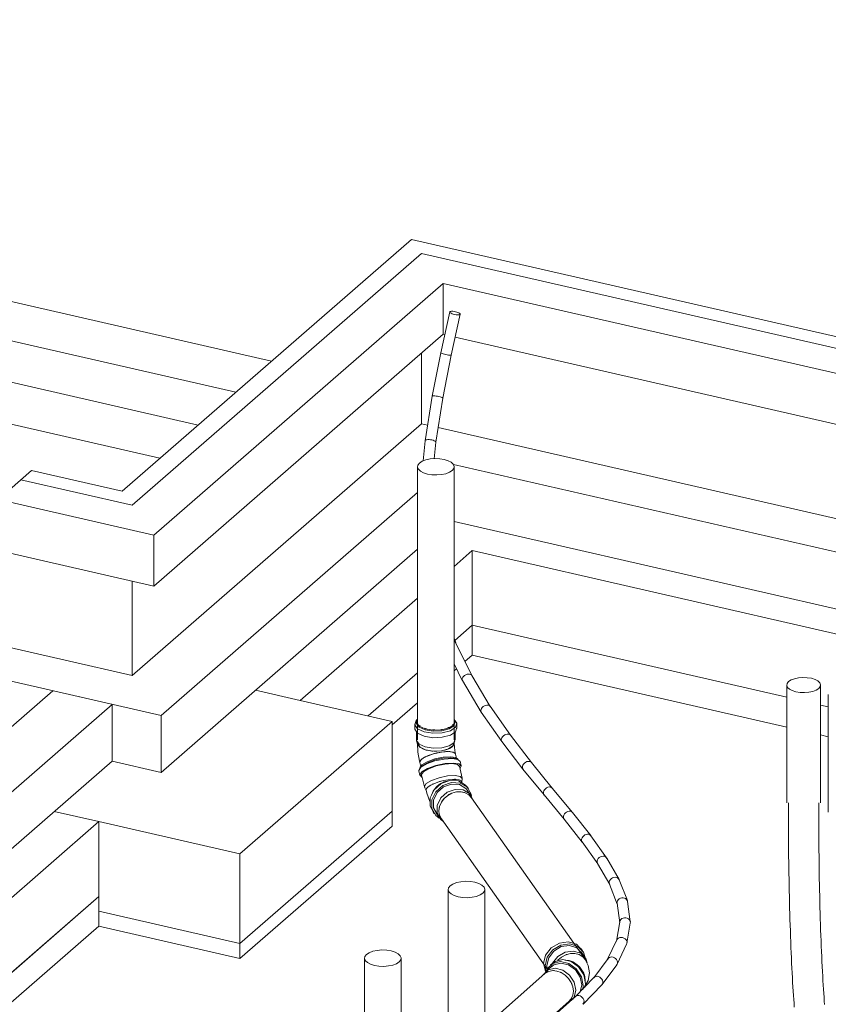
# Model space of a CAD drawing. Header units: millimetres. Extents: x -70712 to -20979, y -30151 to 7529.
# Tile 20 of 22: x -34122 to -31698, y 4123 to 7073. Entities that reach past the tile are written whole.
import ezdxf

# ---------------------------------------------------------------- set-up
doc = ezdxf.new("R2010")
doc.units = ezdxf.units.MM
for name, color, linetype, lineweight in [('A-WALL', 113, 'Continuous', 18), ('E-POWR-CNDT', 130, 'Continuous', 18), ('P-PIPE', 3, 'Continuous', 18), ('S-BEAM', 12, 'Continuous', 18), ('S-FNDN', 32, 'Continuous', 18)]:
    doc.layers.add(name, color=color, linetype=linetype, lineweight=lineweight)

# ---------------------------------------------------------------- blocks, each defined once
blk = doc.blocks.new('Gros béton - Gros béton-318223-Perspective réseaux sous dallage')
at = {"layer": 'S-FNDN'}
for p, q in [((-63037.5, 5213.5), (-62985.6, 5258.7)), ((-62985.6, 5258.7), (-62043.1, 5043)), ((-62985.6, 5169.2), (-62985.6, 5258.7)), ((-62985.6, 5169.2), (-63007.5, 5150.2)), ((-62043.1, 4953.5), (-62985.6, 5169.2)), ((-63297.7, 4987.3), (-63149.7, 5116)), ((-63032.4, 5128.5), (-63039.8, 5122.1)), ((-63149.7, 5026.5), (-63225.6, 4960.5)), ((-61941.6, 5019.8), (-61918.5, 5014.5)), ((-61918.5, 4925), (-61941.6, 4930.3)), ((-65370.7, 3345.8), (-64104.6, 4446.8)), ((-64104.6, 4446.8), (-64104.6, 4357.3)), ((-64104.6, 4357.3), (-65347.5, 3276.5))]:
    blk.add_line(p, q, dxfattribs=at)
blk = doc.blocks.new('Plumbing-Bend-Valsir-PP-Negative-02 - Standard-377657-Perspective réseaux sous dallage')
at = {"layer": 'P-PIPE'}
for p, q in [((-62655.3, 4284), (-62659.8, 4290.4)), ((-62648, 4264.5), (-62659.6, 4281)), ((-62644.6, 4254.1), (-62644.1, 4253.1)), ((-62764, 4221.1), (-62767.2, 4239)), ((-62747.4, 4237.2), (-62764.7, 4221.9)), ((-62759.3, 4222.7), (-62763.1, 4219.4)), ((-62761.1, 4229.4), (-62762.2, 4239.7)), ((-62744.2, 4247), (-62750.9, 4241.2)), ((-62721.5, 4219.7), (-62720.3, 4219.1)), ((-62646.8, 4191.4), (-62646.7, 4193.8)), ((-62646.8, 4190.9), (-62646.7, 4193.8)), ((-62657.5, 4181.3), (-62662.5, 4160.6)), ((-62652.7, 4180.2), (-62654.6, 4166.7)), ((-62646.1, 4186.1), (-62647.4, 4174.3)), ((-62694.6, 4130.3), (-62700.8, 4127.5)), ((-62690.4, 4136.8), (-62685.5, 4141.1))]:
    blk.add_line(p, q, dxfattribs=at)
for points in [[(-62771.7, 4245.4, 0), (-62765.6, 4270.7, 0), (-62748.7, 4292.7, 0), (-62724.5, 4306.9, 0), (-62697.7, 4310.7, 0), (-62673.6, 4303.2, 0), (-62657, 4286, 0)], [(-62767.2, 4239, 0), (-62761.1, 4264.3, 0), (-62744.2, 4286.3, 0), (-62720, 4300.6, 0), (-62693.2, 4304.4, 0), (-62669.1, 4296.9, 0), (-62652.5, 4279.6, 0), (-62647.8, 4266.4, 0)], [(-62762.2, 4239.7, 0), (-62756.5, 4262.9, 0), (-62741.1, 4283, 0), (-62718.9, 4296.1, 0), (-62694.3, 4299.6, 0), (-62672.3, 4292.7, 0), (-62657.1, 4276.9, 0)], [(-62745.8, 4244.6, 0), (-62744.9, 4246.5, 0), (-62729.5, 4266.6, 0), (-62707.3, 4279.7, 0), (-62682.7, 4283.1, 0), (-62660.6, 4276.3, 0), (-62645.4, 4260.5, 0), (-62641, 4248, 0)], [(-62762.4, 4224.1, 0), (-62759.6, 4230.2, 0), (-62743.9, 4246.1, 0), (-62721.2, 4251.6, 0), (-62696.2, 4245.6, 0), (-62673.7, 4229.4, 0), (-62658.2, 4206, 0), (-62652.7, 4180.2, 0)], [(-62749.4, 4241.5, 0), (-62737.2, 4252, 0), (-62714.5, 4257.5, 0), (-62689.5, 4251.5, 0), (-62667, 4235.2, 0), (-62651.5, 4211.9, 0), (-62646.1, 4186.1, 0)], [(-62730.3, 4253.8, 0), (-62728.7, 4255.6, 0), (-62717.8, 4264.9, 0), (-62705.1, 4271.6, 0), (-62691.6, 4275.2, 0), (-62678, 4275.4, 0), (-62665.4, 4272.3, 0), (-62654.6, 4266, 0), (-62646.4, 4257.1, 0)], [(-62725.7, 4258.6, 0), (-62724.3, 4259.9, 0), (-62722.6, 4261.3, 0)], [(-62646.7, 4193.8, 0), (-62651.4, 4216.2, 0), (-62664.9, 4236.5, 0), (-62684.4, 4250.6, 0), (-62706.2, 4255.8, 0), (-62706.9, 4255.8, 0)], [(-62685.9, 4251.3, 0), (-62695.3, 4254.4, 0), (-62704.7, 4255.8, 0)], [(-62703.9, 4272.1, 0), (-62703.2, 4272.3, 0), (-62701.6, 4272.9, 0)], [(-62688, 4250.6, 0), (-62687.1, 4250.2, 0), (-62666.4, 4235.3, 0), (-62652.2, 4213.9, 0), (-62651.7, 4212.7, 0)], [(-62666.4, 4238.1, 0), (-62670.9, 4242, 0), (-62682.6, 4249.8, 0), (-62683.8, 4250.3, 0)], [(-62681.5, 4275.7, 0), (-62679.9, 4275.6, 0), (-62679.3, 4275.5, 0)], [(-62660.7, 4270.1, 0), (-62659, 4269.1, 0), (-62657.6, 4268.2, 0)], [(-62634, 4217.4, 0), (-62637.8, 4240, 0), (-62647, 4257.9, 0)], [(-62773.7, 4210, 0), (-62772.7, 4211.9, 0), (-62758.3, 4226.5, 0), (-62737.5, 4231.5, 0), (-62714.6, 4226, 0), (-62693.9, 4211.1, 0), (-62679.7, 4189.7, 0), (-62674.8, 4166.1, 0)], [(-62764.8, 4219.9, 0), (-62765.9, 4221.7, 0), (-62771.7, 4245.4, 0)], [(-62763.1, 4218.7, 0), (-62761.7, 4219.5, 0), (-62760.2, 4220.3, 0)], [(-62750.7, 4233.8, 0), (-62741, 4241.7, 0), (-62720.2, 4246.7, 0), (-62697.2, 4241.3, 0), (-62676.6, 4226.4, 0), (-62662.4, 4205, 0), (-62657.5, 4181.3, 0)], [(-62742.5, 4224.3, 0), (-62742.1, 4224.3, 0), (-62740.4, 4224.2, 0)], [(-62651.9, 4217.4, 0), (-62653.1, 4219.8, 0), (-62660.8, 4231.8, 0), (-62663.6, 4235.1, 0)], [(-62702.3, 4206.6, 0), (-62700.7, 4205, 0), (-62699.5, 4203.7, 0)], [(-62646.7, 4193.8, 0), (-62648.3, 4206.9, 0), (-62650.6, 4214.2, 0)], [(-62634, 4217.4, 0), (-62638.1, 4194.8, 0), (-62648.7, 4175.5, 0)], [(-62687.8, 4186, 0), (-62687.3, 4184.7, 0), (-62686.4, 4182.6, 0)], [(-62674.8, 4166.1, 0), (-62680, 4144.9, 0), (-62684.3, 4138.6, 0)], [(-62686.7, 4143.7, 0), (-62687.5, 4142.1, 0), (-62688, 4141.3, 0)]]:
    blk.add_polyline3d(points, dxfattribs=at)
blk = doc.blocks.new('_DON_T_USE_Plumbing-Bend-Valsir-PP-Positive-02_ForDouble45Bend - Standard-V24-Perspective réseaux sous dallage')
at = {"layer": 'P-PIPE'}
for p, q in [((-63158.1, 4963.2), (-63158.1, 4950.1)), ((-63152.8, 4970), (-63152.8, 4967.2)), ((-63039.7, 4972.2), (-63039.8, 4967.4)), ((-63036.8, 4967.2), (-63036.8, 4970)), ((-63031.5, 4950.1), (-63031.5, 4963.2)), ((-63152.8, 4940.6), (-63152.8, 4916.1)), ((-63077.8, 4946.5), (-63080.9, 4946.1)), ((-63074.8, 4947), (-63077.8, 4946.5)), ((-63036.8, 4916.1), (-63036.8, 4939.3)), ((-63152.2, 4912.7), (-63149.3, 4902.8)), ((-63142.1, 4893.6), (-63149.6, 4904)), ((-63040.3, 4902.8), (-63037.3, 4912.7)), ((-63032.9, 4860.7), (-63035.8, 4873.1)), ((-63035.7, 4872.1), (-63035.8, 4873.1)), ((-63143, 4848.7), (-63143, 4848.2)), ((-63143, 4848.2), (-63140, 4835.6))]:
    blk.add_line(p, q, dxfattribs=at)
for points in [[(-63075.4, 4936.3, 0), (-63103.4, 4935.2, 0), (-63129.8, 4939.7, 0), (-63149.2, 4948.8, 0), (-63157.8, 4960.8, 0), (-63154, 4973.2, 0), (-63150.3, 4976.7, 0)], [(-63077, 4942.5, 0), (-63102.7, 4941.5, 0), (-63126.9, 4945.6, 0), (-63144.6, 4954, 0), (-63152.6, 4964.9, 0), (-63152.8, 4967.8, 0)], [(-63077, 4945.4, 0), (-63102.7, 4944.4, 0), (-63126.9, 4948.5, 0), (-63144.6, 4956.8, 0), (-63152.6, 4967.8, 0), (-63150.2, 4977.6, 0)], [(-63149.4, 4966.1, 0), (-63149.9, 4967.9, 0), (-63150, 4970.9, 0)], [(-63141.3, 4956.7, 0), (-63142.3, 4957.4, 0), (-63144.3, 4959, 0)], [(-63038.6, 4976.4, 0), (-63037, 4972.3, 0), (-63040.5, 4960.9, 0), (-63054.8, 4951.3, 0), (-63077, 4945.4, 0)], [(-63037, 4969.4, 0), (-63040.5, 4958, 0), (-63054.8, 4948.4, 0), (-63077, 4942.5, 0)], [(-63039.5, 4977, 0), (-63031.7, 4965.7, 0), (-63035.6, 4953.2, 0), (-63051.2, 4942.7, 0), (-63075.4, 4936.3, 0)], [(-63041.6, 4963.3, 0), (-63043, 4961.3, 0), (-63044.3, 4960, 0)], [(-63075.4, 4923.2, 0), (-63103.4, 4922.1, 0), (-63129.8, 4926.6, 0), (-63149.2, 4935.7, 0), (-63157.8, 4947.6, 0), (-63158.1, 4950.7, 0)], [(-63122.7, 4948.7, 0), (-63125.4, 4949.5, 0), (-63128.4, 4950.5, 0)], [(-63098.2, 4945.4, 0), (-63102.3, 4945.6, 0), (-63104.8, 4945.8, 0)], [(-63031.7, 4952.5, 0), (-63035.6, 4940.1, 0), (-63051.2, 4929.6, 0), (-63075.4, 4923.2, 0)], [(-63054.9, 4952.9, 0), (-63056.7, 4952.2, 0), (-63059.7, 4950.9, 0)], [(-63077, 4891.5, 0), (-63102.7, 4890.5, 0), (-63126.9, 4894.6, 0), (-63144.6, 4902.9, 0), (-63152.6, 4913.9, 0), (-63152.8, 4916.1, 0)], [(-63149.8, 4906.1, 0), (-63148.2, 4879.2, 0), (-63143.8, 4852.2, 0), (-63143, 4848.2, 0)], [(-63149.4, 4903.2, 0), (-63147.1, 4898.6, 0), (-63142.4, 4893.8, 0)], [(-63040, 4908.2, 0), (-63043.3, 4897.4, 0), (-63056.9, 4888.3, 0), (-63077.9, 4882.8, 0)], [(-63037, 4918.4, 0), (-63040.5, 4907, 0), (-63054.8, 4897.4, 0), (-63077, 4891.5, 0)], [(-63055.9, 4888.8, 0), (-63054, 4889.6, 0), (-63045.8, 4894.9, 0), (-63044, 4896.7, 0)], [(-63042.6, 4898.3, 0), (-63041, 4900.9, 0), (-63039.8, 4907.3, 0), (-63040, 4908.1, 0)], [(-63039.8, 4906.1, 0), (-63039, 4892.5, 0), (-63036.5, 4876.4, 0), (-63035.8, 4873.1, 0)], [(-63077.9, 4882.8, 0), (-63102.3, 4881.8, 0), (-63125.2, 4885.7, 0), (-63141.7, 4893.3, 0)], [(-63141, 4892.8, 0), (-63131.7, 4887.9, 0), (-63127, 4886.2, 0)], [(-63077.5, 4879, 0), (-63101.4, 4873.9, 0), (-63122.9, 4866.2, 0), (-63137.5, 4857.7, 0)], [(-63123.6, 4885.2, 0), (-63119.9, 4884.3, 0), (-63106.4, 4882.1, 0), (-63103.6, 4881.9, 0)], [(-63102.7, 4873.5, 0), (-63105.2, 4872.8, 0), (-63118, 4868.3, 0), (-63121.4, 4866.9, 0)], [(-63100.1, 4881.7, 0), (-63092, 4881.6, 0), (-63077.9, 4882.8, 0)], [(-63077.5, 4879, 0), (-63091.4, 4876.4, 0), (-63099.2, 4874.5, 0)], [(-63077.9, 4882.8, 0), (-63064.9, 4885.5, 0), (-63058.5, 4887.7, 0)], [(-63057.7, 4880.5, 0), (-63064.3, 4880.3, 0), (-63077.5, 4879, 0)], [(-63036, 4873.6, 0), (-63041, 4878, 0), (-63055.9, 4880.4, 0), (-63077.5, 4879, 0)], [(-63041.9, 4878.3, 0), (-63043.9, 4878.9, 0), (-63052.9, 4880.3, 0), (-63054.9, 4880.4, 0)], [(-63035.7, 4872.7, 0), (-63038.1, 4876.3, 0), (-63040.5, 4877.7, 0)], [(-63137.8, 4857.4, 0), (-63143.1, 4849.3, 0), (-63143, 4848.3, 0)], [(-63138, 4857.2, 0), (-63141.7, 4853.2, 0), (-63143, 4849.8, 0)], [(-63124.5, 4865.4, 0), (-63128.8, 4863.3, 0), (-63136.9, 4858.2, 0)]]:
    blk.add_polyline3d(points, dxfattribs=at)
blk = doc.blocks.new('_DON_T_USE_Plumbing-Bend-Valsir-PP-Positive-02_ForDouble45Bend - Standard-V25-Perspective réseaux sous dallage')
at = {"layer": 'P-PIPE'}
for p, q in [((-63027.8, 4856.9), (-63033.5, 4859.4)), ((-63019.1, 4837.8), (-63022.3, 4851.5)), ((-63145.6, 4822.9), (-63142.4, 4809.2)), ((-63139, 4834.9), (-63143, 4830.2)), ((-63142.1, 4831.2), (-63141.8, 4830.1)), ((-63137.2, 4810.4), (-63129, 4775)), ((-63016, 4801.2), (-63024.2, 4836.6)), ((-63055.9, 4793.3), (-63057.1, 4793.2)), ((-63055.7, 4793.3), (-63057.1, 4793.2)), ((-63021.7, 4795), (-63022.6, 4795.3)), ((-63016.4, 4788.8), (-63015.9, 4799.9)), ((-63128.5, 4773.7), (-63123.2, 4764)), ((-63123.8, 4766.8), (-63123.8, 4766.3)), ((-63118.5, 4774.4), (-63119.2, 4773.8)), ((-63036.9, 4759), (-63033, 4759.8)), ((-63033, 4759.8), (-63029.7, 4760.1)), ((-62996.7, 4768.5), (-63001.2, 4774.7)), ((-62989.4, 4749.2), (-63001, 4765.4)), ((-62991.6, 4747.2), (-62995.8, 4752.9)), ((-63103.9, 4700.6), (-63099.4, 4694.4)), ((-63095.1, 4697.5), (-63083.5, 4681.4)), ((-63084.1, 4692.3), (-63084.4, 4693.7)), ((-63085.5, 4689.3), (-63080.8, 4682.8))]:
    blk.add_line(p, q, dxfattribs=at)
for points in [[(-63070.2, 4858.2, 0), (-63097.7, 4852.4, 0), (-63122.5, 4843.6, 0), (-63139.6, 4833.4, 0), (-63145.7, 4824.1, 0), (-63145.6, 4822.9, 0)], [(-63067, 4844.6, 0), (-63094.5, 4838.7, 0), (-63119.3, 4829.9, 0), (-63136.4, 4819.8, 0), (-63142.5, 4810.4, 0), (-63136.4, 4803.6, 0), (-63135.8, 4803.4, 0)], [(-63073, 4863.6, 0), (-63098.2, 4858.3, 0), (-63120.9, 4850.1, 0), (-63136.6, 4840.9, 0), (-63142.2, 4832.3, 0), (-63142.1, 4831.2, 0)], [(-63072.3, 4860.6, 0), (-63097.5, 4855.3, 0), (-63120.2, 4847.2, 0), (-63135.9, 4837.9, 0), (-63140.1, 4833.4, 0)], [(-63068.2, 4842.8, 0), (-63093.4, 4837.4, 0), (-63116.1, 4829.3, 0), (-63131.8, 4820.1, 0), (-63137.4, 4811.5, 0), (-63137.2, 4810.4, 0)], [(-63029.1, 4857.5, 0), (-63034.6, 4862.5, 0), (-63050.3, 4865.1, 0), (-63073, 4863.6, 0)], [(-63033.9, 4859.6, 0), (-63049.6, 4862.2, 0), (-63072.3, 4860.6, 0)], [(-63022.1, 4850.3, 0), (-63028.3, 4857.1, 0), (-63045.4, 4859.9, 0), (-63070.2, 4858.2, 0)], [(-63024.1, 4835.5, 0), (-63029.7, 4841.7, 0), (-63045.5, 4844.3, 0), (-63068.2, 4842.8, 0)], [(-63021.6, 4830.7, 0), (-63018.9, 4836.6, 0), (-63025.1, 4843.4, 0), (-63042.2, 4846.2, 0), (-63067, 4844.6, 0)], [(-63015.9, 4800.1, 0), (-63021.5, 4806.3, 0), (-63037.2, 4808.9, 0), (-63060, 4807.4, 0)], [(-63060, 4807.4, 0), (-63085.2, 4802, 0), (-63107.8, 4793.9, 0), (-63123.5, 4784.7, 0), (-63129.1, 4776.1, 0), (-63127.8, 4772.7, 0)], [(-63117.6, 4775.1, 0), (-63109.5, 4780.3, 0), (-63098.7, 4785.3, 0), (-63086, 4789.8, 0), (-63072.1, 4793.4, 0), (-63058.2, 4796, 0)], [(-63099.7, 4695.6, 0), (-63111.3, 4716.6, 0), (-63111.3, 4741.8, 0), (-63099.7, 4766.2, 0), (-63078.7, 4784.9, 0), (-63052.6, 4794.3, 0)], [(-63084.5, 4681.1, 0), (-63095.2, 4689.3, 0), (-63106.8, 4710.4, 0), (-63106.8, 4735.6, 0), (-63095.2, 4760, 0), (-63074.2, 4778.7, 0), (-63048.1, 4788.1, 0)], [(-63102.1, 4783.9, 0), (-63103.6, 4783.2, 0), (-63105.3, 4782.4, 0)], [(-63091.2, 4692.9, 0), (-63101.9, 4712.1, 0), (-63101.9, 4735.2, 0), (-63091.2, 4757.6, 0), (-63072, 4774.7, 0), (-63048.1, 4783.3, 0)], [(-63057.1, 4793.2, 0), (-63079.8, 4785, 0), (-63098, 4768.7, 0), (-63099.2, 4767.1, 0)], [(-63081, 4784.3, 0), (-63083.3, 4782.8, 0), (-63094.1, 4773.4, 0), (-63096.9, 4770.2, 0)], [(-63079.9, 4791.5, 0), (-63082.1, 4790.9, 0), (-63083.4, 4790.5, 0)], [(-63057.1, 4793.2, 0), (-63070.6, 4789.5, 0), (-63077.9, 4786.1, 0)], [(-63058.2, 4796, 0), (-63045, 4797.3, 0), (-63033.6, 4797.3, 0), (-63024.6, 4795.9, 0), (-63018.8, 4793.3, 0), (-63016.4, 4789.7, 0)], [(-63052.6, 4794.3, 0), (-63026.4, 4792.4, 0), (-63005.5, 4779.7, 0), (-62998.7, 4770.7, 0)], [(-63048.1, 4788.1, 0), (-63021.9, 4786.2, 0), (-63001, 4773.5, 0), (-62989.3, 4752.5, 0), (-62988.3, 4747, 0)], [(-63048.1, 4783.3, 0), (-63024.1, 4781.6, 0), (-63004.9, 4770, 0), (-63000.1, 4764, 0)], [(-63035.6, 4797.4, 0), (-63036.6, 4797.4, 0), (-63038.4, 4797.4, 0)], [(-63015.4, 4785.7, 0), (-63015.8, 4787.2, 0), (-63016.5, 4790.1, 0)], [(-63123.8, 4765.7, 0), (-63122.5, 4770.2, 0), (-63118.2, 4774.7, 0)], [(-63111.3, 4728.8, 0), (-63112.7, 4731.2, 0), (-63121.2, 4755.7, 0), (-63123.7, 4765.2, 0)], [(-63100.5, 4765.2, 0), (-63102.4, 4762, 0), (-63107.5, 4749.9, 0)], [(-63073.9, 4671.8, 0), (-63079.6, 4676.7, 0), (-63090.3, 4696, 0), (-63090.3, 4719.1, 0), (-63079.6, 4741.5, 0), (-63060.4, 4758.6, 0), (-63036.4, 4767.2, 0)], [(-63057.9, 4750.3, 0), (-63055.7, 4751.6, 0), (-63051.9, 4753.7, 0)], [(-63036.4, 4767.2, 0), (-63012.5, 4765.5, 0), (-62993.3, 4753.9, 0), (-62982.6, 4734.6, 0)], [(-63013.4, 4759, 0), (-63010.3, 4758.2, 0), (-63009.2, 4757.8, 0)], [(-63075.8, 4732.8, 0), (-63074, 4735.4, 0), (-63072.2, 4737.6, 0)], [(-62993.2, 4748.3, 0), (-62992.1, 4747.1, 0), (-62990.8, 4745.7, 0)], [(-63084.4, 4712.6, 0), (-63084.1, 4714.2, 0), (-63083.9, 4714.8, 0)]]:
    blk.add_polyline3d(points, dxfattribs=at)

msp = doc.modelspace()

# ---------------------------------------------------------------- linework, layer by layer
at = {"layer": 'A-WALL'}
for p, q in [((-33814.4, 5660.7), (-32947.2, 6414.9)), ((-32947.2, 6414.9), (-28840.1, 5474.9)), ((-33784.1, 5618.6), (-32916.9, 6372.8)), ((-32916.9, 6372.8), (-28872, 5447.1)), ((-32851.9, 6282.7), (-33719.1, 5528.5)), ((-28940.5, 5387.6), (-32851.9, 6282.7)), ((-32851.9, 6130.6), (-32851.9, 6282.7)), ((-38775.6, 6250.8), (-33784.1, 5108.5)), ((-33697.4, 4988.4), (-38689, 6130.7)), ((-33719.1, 5376.4), (-32851.9, 6130.6)), ((-32851.9, 6130.6), (-32847.3, 6129.5)), ((-32816.1, 6122.4), (-30616, 5618.9)), ((-32916.9, 5862.7), (-32916.9, 6074.1)), ((-33784.1, 5108.5), (-32916.9, 5862.7)), ((-32916.9, 5862.7), (-32899, 5858.6)), ((-32867.7, 5851.4), (-30615.9, 5336.1)), ((-34085.8, 5722.8), (-34186.2, 5635.4)), ((-34085.8, 5722.8), (-33814.4, 5660.7)), ((-30616.2, 5235.9), (-32821.8, 5740.6)), ((-34117.7, 5695), (-33784.1, 5618.6)), ((-33719.1, 5528.5), (-34186.2, 5635.4)), ((-32929.3, 5656.4), (-33697.4, 4988.4)), ((-32819.4, 5570.1), (-30657, 5075.2)), ((-33719.1, 5528.5), (-33719.1, 5376.4)), ((-33697.4, 4818.3), (-32929.3, 5486.4)), ((-34186.2, 5483.3), (-33719.1, 5376.4)), ((-33784.1, 5391.3), (-33784.1, 5108.5)), ((-37210.8, 2289.7), (-34022.2, 5062.7)), ((-33844.2, 5022), (-37032.9, 2249)), ((-33844.2, 4851.9), (-33844.2, 5022)), ((-33697.4, 4988.4), (-33697.4, 4818.3)), ((-36878.1, 2213.5), (-33844.2, 4851.9)), ((-33844.2, 4851.9), (-33697.4, 4818.3))]:
    msp.add_line(p, q, dxfattribs=at)
at = {"layer": 'E-POWR-CNDT', "color": 1}
for p, q in [((-31822.7, 5079.8), (-31822.7, 4727.4)), ((-31721.1, 4727.4), (-31721.1, 5079.8)), ((-31698.1, 5051.3), (-31698.1, 4698.9)), ((-31817.4, 4727.4), (-31817.4, 4651.8)), ((-31726.4, 4651.8), (-31726.4, 4727.4))]:
    msp.add_line(p, q, dxfattribs=at)
for points in [[(-31817.1, 5090.1, 0), (-31821.6, 5084.6, 0), (-31822.6, 5078.7, 0), (-31820.3, 5072.8, 0), (-31814.6, 5067.5, 0), (-31806, 5063, 0), (-31795.1, 5059.6, 0)], [(-31748.7, 5100, 0), (-31761.2, 5101.9, 0), (-31774.4, 5102.4, 0), (-31787.5, 5101.4, 0), (-31799.5, 5098.8, 0), (-31809.6, 5095, 0), (-31817.1, 5090.1, 0)], [(-31726.7, 5069.4, 0), (-31722.2, 5075, 0), (-31721.2, 5080.9, 0), (-31723.5, 5086.7, 0), (-31729.2, 5092.1, 0), (-31737.8, 5096.6, 0), (-31748.7, 5100, 0)], [(-31795.1, 5059.6, 0), (-31782.6, 5057.6, 0), (-31769.4, 5057.2, 0), (-31756.3, 5058.2, 0), (-31744.3, 5060.7, 0), (-31734.2, 5064.6, 0), (-31726.7, 5069.4, 0)], [(-31800.1, 4115.3, 0), (-31800.9, 4126.4, 0), (-31801.8, 4138, 0), (-31802.6, 4150.1, 0), (-31803.4, 4162.6, 0), (-31804.2, 4175.7, 0), (-31805, 4189.1, 0), (-31805.8, 4203, 0), (-31806.6, 4217.3, 0), (-31807.3, 4232, 0), (-31808, 4247, 0), (-31808.7, 4262.3, 0), (-31809.4, 4278, 0), (-31810.1, 4293.9, 0), (-31810.7, 4310.1, 0), (-31811.3, 4326.5, 0), (-31811.9, 4343.2, 0), (-31812.5, 4360, 0), (-31813, 4377, 0), (-31813.5, 4394.1, 0), (-31814, 4411.3, 0), (-31814.4, 4428.6, 0), (-31814.9, 4445.9, 0), (-31815.2, 4463.2, 0), (-31815.6, 4480.6, 0), (-31815.9, 4497.9, 0), (-31816.2, 4515.1, 0), (-31816.5, 4532.3, 0), (-31816.7, 4549.3, 0), (-31816.9, 4566.2, 0), (-31817.1, 4582.9, 0), (-31817.2, 4599.5, 0), (-31817.3, 4615.8, 0), (-31817.4, 4631.8, 0), (-31817.4, 4647.6, 0), (-31817.4, 4651.8, 0)], [(-31709.4, 4122.5, 0), (-31710.2, 4133.2, 0), (-31711, 4144.4, 0), (-31711.8, 4156.1, 0), (-31712.6, 4168.4, 0), (-31713.4, 4181.1, 0), (-31714.2, 4194.3, 0), (-31714.9, 4208, 0), (-31715.7, 4222, 0), (-31716.4, 4236.4, 0), (-31717.1, 4251.2, 0), (-31717.8, 4266.4, 0), (-31718.5, 4281.8, 0), (-31719.1, 4297.6, 0), (-31719.8, 4313.6, 0), (-31720.4, 4329.8, 0), (-31721, 4346.3, 0), (-31721.5, 4363, 0), (-31722, 4379.8, 0), (-31722.5, 4396.7, 0), (-31723, 4413.7, 0), (-31723.5, 4430.9, 0), (-31723.9, 4448, 0), (-31724.3, 4465.2, 0), (-31724.6, 4482.4, 0), (-31725, 4499.5, 0), (-31725.2, 4516.6, 0), (-31725.5, 4533.6, 0), (-31725.7, 4550.5, 0), (-31725.9, 4567.2, 0), (-31726.1, 4583.7, 0), (-31726.2, 4600.1, 0), (-31726.3, 4616.2, 0), (-31726.4, 4632.1, 0), (-31726.4, 4647.7, 0), (-31726.4, 4651.8, 0)]]:
    msp.add_polyline3d(points, dxfattribs=at)
at = {"layer": 'P-PIPE', "color": 11}
for p, q in [((-33366.8, 6049.9), (-37837.2, 7073)), ((-37837.2, 6955.7), (-33473.6, 5957.1))]:
    msp.add_line(p, q, dxfattribs=at)
at = {"layer": 'P-PIPE', "color": 150}
for p, q in [((-32832.4, 6197.5), (-32859.3, 6075)), ((-32828, 6068.5), (-32801.1, 6190.6)), ((-32859.3, 6075), (-32885.1, 5945.3)), ((-32853.6, 5939.6), (-32828, 6068.5)), ((-32885.1, 5945.3), (-32906.5, 5811.7)), ((-32874.8, 5807.4), (-32853.6, 5939.6)), ((-32906.5, 5811.6), (-32912.6, 5751.1)), ((-32879.8, 5757.9), (-32874.8, 5807.5)), ((-32814.7, 5207), (-32819.4, 5219.9)), ((-32819.3, 5211.3), (-32818.5, 5211)), ((-32766.6, 5108.4), (-32815, 5207.6)), ((-32819.4, 5143.6), (-32795, 5093.6)), ((-32711.2, 5016), (-32766.9, 5108.9)), ((-32794.8, 5093.1), (-32738.3, 4999)), ((-32650.8, 4929.4), (-32711.4, 5016.4)), ((-32738, 4998.6), (-32676.8, 4910.8)), ((-32588, 4847.9), (-32651, 4929.7)), ((-32676.6, 4910.5), (-32613.2, 4828.2)), ((-32525.3, 4771.1), (-32588.1, 4848.1)), ((-32613.1, 4828.1), (-32550.1, 4750.8)), ((-32550, 4750.8), (-32489.9, 4678)), ((-32465.1, 4698.3), (-32525.3, 4771.2)), ((-32410.1, 4628.9), (-32465, 4698.2)), ((-32490, 4678.2), (-32435.3, 4609.3)), ((-32435.6, 4609.7), (-32388.9, 4544.1)), ((-32362.6, 4562.3), (-32409.8, 4628.5)), ((-32389.5, 4545), (-32353.2, 4482.2)), ((-32325.1, 4497.6), (-32362, 4561.4)), ((-32354, 4483.8), (-32330.7, 4423.3)), ((-32300.4, 4433.9), (-32324.4, 4496)), ((-32331.3, 4425.9), (-32323.3, 4367.1)), ((-32291.5, 4370.3), (-32299.8, 4431.2)), ((-32323.3, 4370.7), (-32332.9, 4312.8)), ((-32301.5, 4306.5), (-32291.5, 4366.6)), ((-32331.9, 4316.1), (-32359.5, 4258.5)), ((-32331.7, 4316.5), (-32329.5, 4319.4)), ((-32331, 4243.8), (-32302.5, 4303.3)), ((-32358.3, 4260.3), (-32401.3, 4202.9)), ((-32359.3, 4258.9), (-32357.2, 4261.7)), ((-32376.1, 4183.1), (-32332.2, 4241.9)), ((-32400.5, 4203.9), (-32455.8, 4146.5)), ((-32433.1, 4123.9), (-32377, 4182.1)), ((-32455.3, 4147), (-32519.8, 4089.8)), ((-32433.4, 4123.7), (-32433.7, 4123.4))]:
    msp.add_line(p, q, dxfattribs=at)
at = {"layer": 'P-PIPE', "color": 44}
for p, q in [((-32929.3, 5733.7), (-32929.3, 4915.4)), ((-32819.3, 4915.4), (-32819.3, 5733.7)), ((-32429.7, 4262.4), (-32767.6, 4742.2)), ((-32863.9, 4693.5), (-32864.9, 4703)), ((-32857.6, 4678.9), (-32539.8, 4227.7)), ((-32837.2, 4467.3), (-32837.2, 3629.2)), ((-32727.2, 3629.2), (-32727.2, 4467.3)), ((-33088.1, 4261.6), (-33088.2, 3350.3)), ((-32978.2, 3350.3), (-32978.1, 4261.6)), ((-32547.4, 4215.2), (-32727.3, 4057)), ((-32564.3, 4053.8), (-32474.7, 4132.6))]:
    msp.add_line(p, q, dxfattribs=at)
at = {"layer": 'P-PIPE', "color": 150}
for points in [[(-32826.9, 6199.5, 0), (-32829.7, 6199.2, 0), (-32831.5, 6198.5, 0), (-32832.3, 6197.5, 0), (-32832.1, 6196.3, 0), (-32830.8, 6194.9, 0), (-32828.6, 6193.5, 0)], [(-32804.9, 6194.6, 0), (-32807.9, 6196, 0), (-32811.6, 6197.2, 0), (-32815.6, 6198.3, 0), (-32819.6, 6199, 0), (-32823.5, 6199.5, 0), (-32826.9, 6199.5, 0)], [(-32801.1, 6190.6, 0), (-32801.4, 6191.7, 0), (-32802.6, 6193.1, 0), (-32804.9, 6194.6, 0)], [(-32828.6, 6193.5, 0), (-32825.6, 6192.1, 0), (-32821.9, 6190.8, 0), (-32817.9, 6189.7, 0), (-32813.8, 6189, 0), (-32810, 6188.6, 0), (-32806.5, 6188.5, 0)], [(-32806.5, 6188.5, 0), (-32803.8, 6188.8, 0), (-32802, 6189.5, 0), (-32801.1, 6190.5, 0)], [(-32859.3, 6075.1, 0), (-32859, 6074.5, 0), (-32857.6, 6073.7, 0), (-32855.2, 6072.7, 0)], [(-32855.2, 6072.7, 0), (-32852.1, 6071.7, 0), (-32848.4, 6070.7, 0), (-32844.3, 6069.8, 0), (-32840.3, 6069, 0), (-32836.4, 6068.4, 0), (-32833.1, 6068, 0)], [(-32833.1, 6068, 0), (-32830.5, 6067.9, 0), (-32828.7, 6068.1, 0), (-32828, 6068.4, 0)], [(-32885.1, 5945.2, 0), (-32884.6, 5945.7, 0), (-32883, 5946, 0), (-32880.4, 5946, 0)], [(-32880.4, 5946, 0), (-32877.1, 5945.8, 0), (-32873.3, 5945.4, 0), (-32869.2, 5944.7, 0), (-32865.2, 5943.9, 0), (-32861.4, 5943, 0), (-32858.1, 5942.1, 0)], [(-32858.1, 5942.1, 0), (-32855.7, 5941.2, 0), (-32854.1, 5940.3, 0), (-32853.6, 5939.7, 0)], [(-32906.5, 5811.6, 0), (-32905.8, 5812.9, 0), (-32904.1, 5813.9, 0), (-32901.4, 5814.7, 0)], [(-32901.4, 5814.7, 0), (-32898, 5815.1, 0), (-32894.1, 5815.1, 0), (-32890, 5814.8, 0), (-32885.9, 5814.1, 0), (-32882.1, 5813, 0), (-32879, 5811.8, 0)], [(-32879, 5811.8, 0), (-32876.6, 5810.4, 0), (-32875.1, 5808.9, 0), (-32874.8, 5807.5, 0)], [(-32818.5, 5211, 0), (-32816.2, 5209.3, 0), (-32814.8, 5207.1, 0)], [(-32794.3, 5092.4, 0), (-32795.3, 5094.1, 0), (-32795.7, 5096.9, 0), (-32795.2, 5099.9, 0), (-32793.7, 5103, 0), (-32791.3, 5105.9, 0)], [(-32791.3, 5105.9, 0), (-32788.2, 5108.5, 0), (-32784.6, 5110.6, 0), (-32780.7, 5112.1, 0), (-32776.8, 5112.8, 0), (-32773.3, 5112.7, 0), (-32770.2, 5111.7, 0)], [(-32770.2, 5111.7, 0), (-32767.9, 5110.1, 0), (-32766.4, 5107.8, 0)], [(-32735.1, 5012.4, 0), (-32732.1, 5015.2, 0), (-32728.6, 5017.5, 0), (-32724.8, 5019, 0), (-32721.1, 5019.8, 0), (-32717.5, 5019.8, 0), (-32714.5, 5018.9, 0)], [(-32714.5, 5018.9, 0), (-32712.1, 5017.3, 0), (-32711.2, 5016, 0)], [(-32737.3, 4997.8, 0), (-32738.8, 5000.1, 0), (-32739.3, 5002.9, 0), (-32738.9, 5006.1, 0), (-32737.4, 5009.3, 0), (-32735.1, 5012.4, 0)], [(-32674.3, 4925, 0), (-32671.3, 4927.9, 0), (-32667.9, 4930.3, 0), (-32664.2, 4932, 0), (-32660.5, 4932.9, 0), (-32656.9, 4932.8, 0), (-32653.9, 4932, 0)], [(-32653.9, 4932, 0), (-32651.5, 4930.3, 0), (-32650.8, 4929.4, 0)], [(-32676.1, 4909.9, 0), (-32677.6, 4912.3, 0), (-32678.2, 4915.2, 0), (-32677.8, 4918.4, 0), (-32676.5, 4921.8, 0), (-32674.3, 4925, 0)], [(-32612.7, 4827.6, 0), (-32614.3, 4830.1, 0), (-32614.9, 4833.1, 0), (-32614.6, 4836.4, 0), (-32613.3, 4839.9, 0), (-32611.2, 4843.2, 0)], [(-32611.2, 4843.2, 0), (-32608.3, 4846.2, 0), (-32604.9, 4848.6, 0), (-32601.3, 4850.3, 0), (-32597.5, 4851.2, 0), (-32594, 4851.2, 0), (-32590.9, 4850.3, 0)], [(-32590.9, 4850.3, 0), (-32588.5, 4848.6, 0), (-32588, 4847.9, 0)], [(-32549.7, 4750.4, 0), (-32551.3, 4752.9, 0), (-32552, 4756, 0), (-32551.7, 4759.4, 0), (-32550.5, 4762.9, 0), (-32548.4, 4766.3, 0)], [(-32548.4, 4766.3, 0), (-32545.6, 4769.3, 0), (-32542.2, 4771.8, 0), (-32538.6, 4773.5, 0), (-32534.8, 4774.4, 0), (-32531.3, 4774.3, 0), (-32528.2, 4773.4, 0)], [(-32528.2, 4773.4, 0), (-32525.7, 4771.6, 0), (-32525.3, 4771.1, 0)], [(-32489.5, 4677.6, 0), (-32491.2, 4680.2, 0), (-32492, 4683.4, 0), (-32491.8, 4686.8, 0), (-32490.6, 4690.4, 0), (-32488.5, 4693.8, 0)], [(-32488.5, 4693.8, 0), (-32485.7, 4696.9, 0), (-32482.3, 4699.3, 0), (-32478.6, 4701, 0), (-32474.8, 4701.8, 0), (-32471.2, 4701.7, 0), (-32468.1, 4700.6, 0)], [(-32468.1, 4700.6, 0), (-32465.5, 4698.8, 0), (-32465, 4698.2, 0)], [(-32434, 4625.2, 0), (-32431.2, 4628.2, 0), (-32427.8, 4630.6, 0), (-32424, 4632.2, 0), (-32420.1, 4632.9, 0), (-32416.5, 4632.7, 0), (-32413.2, 4631.5, 0)], [(-32413.2, 4631.5, 0), (-32410.6, 4629.5, 0), (-32409.3, 4627.8, 0)], [(-32434.8, 4608.7, 0), (-32436.6, 4611.4, 0), (-32437.4, 4614.6, 0), (-32437.3, 4618.2, 0), (-32436.1, 4621.7, 0), (-32434, 4625.2, 0)], [(-32388.9, 4544.1, 0), (-32389.9, 4545.9, 0), (-32390.8, 4549.2, 0), (-32390.7, 4552.8, 0), (-32389.5, 4556.4, 0), (-32387.4, 4559.8, 0)], [(-32387.4, 4559.8, 0), (-32384.5, 4562.7, 0), (-32381.1, 4565, 0), (-32377.2, 4566.5, 0), (-32373.2, 4567.1, 0), (-32369.5, 4566.7, 0), (-32366.1, 4565.4, 0)], [(-32366.1, 4565.4, 0), (-32363.4, 4563.3, 0), (-32361.6, 4560.5, 0)], [(-32353.7, 4483.2, 0), (-32354.7, 4486.6, 0), (-32354.5, 4490.2, 0), (-32353.4, 4493.7, 0), (-32351.2, 4497.1, 0)], [(-32351.2, 4497.1, 0), (-32348.3, 4499.9, 0), (-32344.7, 4502, 0), (-32340.8, 4503.4, 0), (-32336.7, 4503.8, 0), (-32332.8, 4503.2, 0), (-32329.4, 4501.8, 0)], [(-32329.4, 4501.8, 0), (-32326.6, 4499.5, 0), (-32324.6, 4496.6, 0), (-32324.4, 4496, 0)], [(-32331.4, 4426.1, 0), (-32331.3, 4429.7, 0), (-32330.1, 4433.3, 0), (-32327.9, 4436.5, 0)], [(-32327.9, 4436.5, 0), (-32324.9, 4439.2, 0), (-32321.2, 4441.2, 0), (-32317.2, 4442.3, 0), (-32313.1, 4442.4, 0), (-32309.1, 4441.7, 0), (-32305.5, 4440, 0)], [(-32305.5, 4440, 0), (-32302.7, 4437.5, 0), (-32300.7, 4434.5, 0), (-32299.7, 4431, 0)], [(-32323.2, 4370.9, 0), (-32322, 4374.4, 0), (-32319.9, 4377.5, 0)], [(-32319.9, 4377.5, 0), (-32316.8, 4380, 0), (-32313.1, 4381.7, 0), (-32309.1, 4382.6, 0), (-32304.9, 4382.4, 0), (-32300.9, 4381.4, 0), (-32297.3, 4379.5, 0)], [(-32297.3, 4379.5, 0), (-32294.4, 4376.8, 0), (-32292.4, 4373.6, 0), (-32291.4, 4370.1, 0), (-32291.5, 4366.4, 0)], [(-32329.5, 4319.4, 0), (-32326.5, 4321.7, 0), (-32322.9, 4323.2, 0), (-32318.8, 4323.7, 0), (-32314.7, 4323.3, 0), (-32310.7, 4322, 0), (-32307.2, 4319.8, 0)], [(-32307.2, 4319.8, 0), (-32304.3, 4316.9, 0), (-32302.4, 4313.5, 0), (-32301.4, 4309.9, 0), (-32301.5, 4306.3, 0), (-32302.7, 4302.9, 0)], [(-32357.2, 4261.7, 0), (-32354.3, 4263.8, 0), (-32350.7, 4265, 0), (-32346.8, 4265.3, 0), (-32342.8, 4264.6, 0), (-32339, 4263, 0), (-32335.6, 4260.6, 0)], [(-32335.6, 4260.6, 0), (-32332.8, 4257.6, 0), (-32330.9, 4254.1, 0), (-32330, 4250.4, 0), (-32330.1, 4246.8, 0), (-32331.2, 4243.4, 0), (-32333.3, 4240.6, 0)], [(-32400.2, 4204.1, 0), (-32397.4, 4206.1, 0), (-32394, 4207.2, 0), (-32390.2, 4207.3, 0), (-32386.4, 4206.4, 0), (-32382.7, 4204.6, 0), (-32379.4, 4202.1, 0)], [(-32379.4, 4202.1, 0), (-32376.7, 4198.9, 0), (-32374.9, 4195.3, 0), (-32374, 4191.5, 0), (-32374.1, 4187.9, 0), (-32375.2, 4184.6, 0), (-32377.2, 4181.9, 0)], [(-32455.6, 4146.8, 0), (-32452.8, 4148.6, 0), (-32449.5, 4149.6, 0), (-32445.9, 4149.6, 0), (-32442.2, 4148.6, 0), (-32438.6, 4146.7, 0), (-32435.4, 4144, 0)], [(-32435.4, 4144, 0), (-32432.8, 4140.7, 0), (-32431.1, 4137.1, 0), (-32430.2, 4133.3, 0), (-32430.3, 4129.6, 0), (-32431.4, 4126.4, 0), (-32433.4, 4123.7, 0)]]:
    msp.add_polyline3d(points, dxfattribs=at)
at = {"layer": 'P-PIPE', "color": 44}
for points in [[(-32849.2, 5755.5, 0), (-32862.7, 5757.6, 0), (-32877.1, 5758.2, 0), (-32891.2, 5757, 0), (-32904.2, 5754.3, 0), (-32915.1, 5750.1, 0), (-32923.3, 5744.9, 0)], [(-32825.4, 5722.5, 0), (-32820.6, 5728.5, 0), (-32819.4, 5734.9, 0), (-32822, 5741.2, 0), (-32828.1, 5747, 0), (-32837.4, 5751.9, 0), (-32849.2, 5755.5, 0)], [(-32923.3, 5744.9, 0), (-32928.1, 5738.8, 0), (-32929.3, 5732.4, 0), (-32926.7, 5726.1, 0), (-32920.5, 5720.4, 0), (-32911.2, 5715.5, 0), (-32899.4, 5711.8, 0)], [(-32899.4, 5711.8, 0), (-32885.9, 5709.7, 0), (-32871.6, 5709.2, 0), (-32857.5, 5710.3, 0), (-32844.5, 5713, 0), (-32833.6, 5717.2, 0), (-32825.4, 5722.5, 0)], [(-32864.9, 4703, 0), (-32863.1, 4716, 0), (-32857.8, 4728.5, 0), (-32849.5, 4739.9, 0), (-32838.6, 4749.2, 0), (-32825.9, 4755.9, 0), (-32812.4, 4759.5, 0)], [(-32812.4, 4759.5, 0), (-32798.8, 4759.8, 0), (-32786.2, 4756.7, 0), (-32775.4, 4750.5, 0), (-32767.1, 4741.5, 0)], [(-32857.6, 4678.9, 0), (-32858, 4679.6, 0), (-32863.2, 4690.6, 0), (-32863.5, 4691.8, 0)], [(-32757.1, 4489.2, 0), (-32770.6, 4491.3, 0), (-32784.9, 4491.8, 0), (-32799.1, 4490.7, 0), (-32812, 4487.9, 0), (-32823, 4483.8, 0), (-32831.1, 4478.5, 0)], [(-32733.3, 4456.1, 0), (-32728.4, 4462.2, 0), (-32727.3, 4468.5, 0), (-32729.9, 4474.8, 0), (-32736, 4480.6, 0), (-32745.3, 4485.5, 0), (-32757.1, 4489.2, 0)], [(-32831.1, 4478.5, 0), (-32836, 4472.5, 0), (-32837.1, 4466.1, 0), (-32834.6, 4459.8, 0), (-32828.4, 4454, 0), (-32819.1, 4449.1, 0), (-32807.3, 4445.5, 0)], [(-32807.3, 4445.5, 0), (-32793.8, 4443.3, 0), (-32779.5, 4442.8, 0), (-32765.4, 4444, 0), (-32752.4, 4446.7, 0), (-32741.4, 4450.9, 0), (-32733.3, 4456.1, 0)], [(-33008, 4283.4, 0), (-33021.5, 4285.6, 0), (-33035.8, 4286.1, 0), (-33050, 4284.9, 0), (-33062.9, 4282.2, 0), (-33073.9, 4278, 0), (-33082.1, 4272.8, 0)], [(-32984.2, 4250.4, 0), (-32979.4, 4256.4, 0), (-32978.2, 4262.8, 0), (-32980.8, 4269.1, 0), (-32986.9, 4274.9, 0), (-32996.2, 4279.8, 0), (-33008, 4283.4, 0)], [(-33082.1, 4272.8, 0), (-33086.9, 4266.7, 0), (-33088.1, 4260.4, 0), (-33085.5, 4254.1, 0), (-33079.3, 4248.3, 0), (-33070, 4243.4, 0), (-33058.2, 4239.7, 0)], [(-33058.2, 4239.7, 0), (-33044.7, 4237.6, 0), (-33030.4, 4237.1, 0), (-33016.3, 4238.2, 0), (-33003.3, 4241, 0), (-32992.3, 4245.1, 0), (-32984.2, 4250.4, 0)], [(-32547.4, 4215.2, 0), (-32545.7, 4216.6, 0), (-32535.6, 4222, 0), (-32523.8, 4224.2, 0), (-32511.2, 4223, 0)], [(-32511.2, 4223, 0), (-32498.5, 4218.4, 0), (-32486.7, 4210.8, 0), (-32476.5, 4200.7, 0), (-32468.7, 4188.8, 0), (-32463.8, 4175.8, 0), (-32462.1, 4162.7, 0)], [(-32462.1, 4162.4, 0), (-32463.7, 4150.4, 0), (-32468.6, 4139.6, 0), (-32476.4, 4131.3, 0)]]:
    msp.add_polyline3d(points, dxfattribs=at)
at = {"layer": 'S-BEAM'}
for p, q in [((-37670.1, 6793), (-33586.9, 5858.5)), ((-33701, 5759.3), (-37784.2, 6693.7))]:
    msp.add_line(p, q, dxfattribs=at)
at = {"layer": 'S-FNDN'}
for p, q in [((-32819.4, 5435.3), (-32765.2, 5482.4)), ((-32765.2, 5482.4), (-30695.9, 5008.9)), ((-32765.2, 5482.4), (-32765.2, 5258.7)), ((-33281, 5033.9), (-32929.3, 5339.8)), ((-32817.1, 5213.5), (-32765.2, 5258.7)), ((-31822.6, 5043), (-32765.2, 5258.7)), ((-33077.3, 4987.3), (-32929.3, 5116)), ((-33414.4, 5064.4), (-33281, 5033.9)), ((-33281, 5033.9), (-33414.4, 5064.4)), ((-33005.1, 4970.8), (-33281, 5033.9)), ((-31698.1, 5014.5), (-31721.2, 5019.8)), ((-33461.6, 4573.8), (-33005.1, 4970.8)), ((-33005.1, 4970.8), (-33005.1, 4702.3)), ((-33884.2, 4670.6), (-34017.7, 4701.1)), ((-34017.7, 4701.1), (-33884.2, 4670.6)), ((-33461.6, 4305.3), (-33005.1, 4702.3)), ((-33005.1, 4702.3), (-33461.6, 4305.3)), ((-33005.1, 4702.3), (-33005.1, 4657.5)), ((-35353.9, 3392.4), (-33884.2, 4670.6)), ((-33884.2, 4446.8), (-33884.2, 4670.6)), ((-33884.2, 4670.6), (-33461.6, 4573.8)), ((-33005.1, 4657.5), (-33461.6, 4260.6)), ((-33461.6, 4305.3), (-33461.6, 4573.8)), ((-35150.2, 3345.8), (-33884.2, 4446.8)), ((-33884.2, 4402.1), (-33461.6, 4305.3)), ((-33461.6, 4305.3), (-33884.2, 4402.1)), ((-33461.6, 4260.6), (-33884.2, 4357.3)), ((-33461.6, 4260.6), (-33461.6, 4305.3))]:
    msp.add_line(p, q, dxfattribs=at)

# ---------------------------------------------------------------- block references
at = {"layer": 'P-PIPE'}
for name in ['_DON_T_USE_Plumbing-Bend-Valsir-PP-Positive-02_ForDouble45Bend - Standard-V24-Perspective réseaux sous dallage', '_DON_T_USE_Plumbing-Bend-Valsir-PP-Positive-02_ForDouble45Bend - Standard-V25-Perspective réseaux sous dallage', 'Plumbing-Bend-Valsir-PP-Negative-02 - Standard-377657-Perspective réseaux sous dallage']:
    msp.add_blockref(name, (30220.4, 0), dxfattribs=at)
at = {"layer": 'S-FNDN'}
msp.add_blockref('Gros béton - Gros béton-318223-Perspective réseaux sous dallage', (30220.4, 0), dxfattribs=at)

doc.saveas('drawing.dxf')
